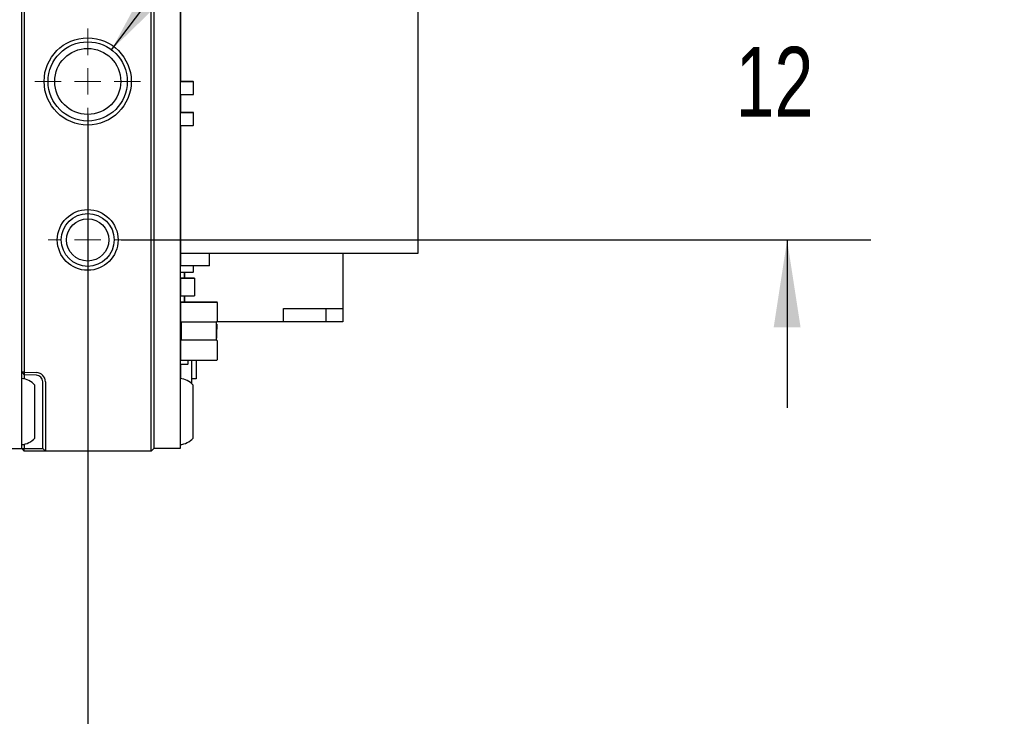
# Paper-space layout 'IX body' of a CAD drawing. Header units: millimetres. Extents: x 5 to 274, y 4 to 211.
# Tile 4 of 21: x 127 to 165, y 37 to 64. Entities that reach past the tile are written whole.
import ezdxf

# ---------------------------------------------------------------- set-up
doc = ezdxf.new("R2010")
doc.units = ezdxf.units.MM
doc.layers.add('DIMENSIONS', color=8, linetype='Continuous')
doc.styles.add('SLDTEXTSTYLE0', font='TXT', dxfattribs={"width": 0.75})
doc.styles.add('SLDTEXTSTYLE6', font='TXT', dxfattribs={"width": 0.678571})
doc.dimstyles.new('SLDDIMSTYLE11', dxfattribs={"dimtxt": 2.645833, "dimasz": 3.302, "dimexe": 0, "dimexo": 0.0625, "dimgap": 0.661458, "dimtad": 0, "dimtih": 1, "dimtoh": 1, "dimdec": 0, "dimrnd": 1e-09, "dimzin": 12, "dimdsep": 46, "dimtxsty": 'SLDTEXTSTYLE0', "dimsah": 1, "dimcen": 0.09, "dimadec": 0, "dimazin": 3, "dimtol": 1, "dimtp": 0.5, "dimtm": 0.5, "dimtfac": 1, "dimtdec": 1, "dimtmove": 0, "dimatfit": 0, "dimfxl": 1, "dimfrac": 2, "dimtolj": 1, "dimarcsym": 0})
doc.dimstyles.new('SLDDIMSTYLE8', dxfattribs={"dimtxt": 2.645833, "dimasz": 3.302, "dimexe": 0, "dimexo": 0.0625, "dimgap": 0.661458, "dimtad": 0, "dimtih": 1, "dimtoh": 1, "dimdec": 0, "dimrnd": 1e-09, "dimzin": 12, "dimdsep": 46, "dimtxsty": 'SLDTEXTSTYLE0', "dimsah": 1, "dimcen": 0.09, "dimadec": 0, "dimazin": 3, "dimtfac": 1, "dimtdec": 0, "dimtmove": 0, "dimatfit": 0, "dimfxl": 1, "dimfrac": 2, "dimtolj": 1, "dimtzin": 12, "dimarcsym": 0})
doc.dimstyles.new('SLDDIMSTYLE9', dxfattribs={"dimtxt": 2.645833, "dimasz": 3.302, "dimexe": 0, "dimexo": 0.0625, "dimgap": 0.661458, "dimtad": 0, "dimtih": 1, "dimtoh": 1, "dimdec": 6, "dimrnd": 1e-09, "dimzin": 12, "dimdsep": 46, "dimtxsty": 'SLDTEXTSTYLE0', "dimsah": 1, "dimcen": 0, "dimadec": 0, "dimazin": 3, "dimtfac": 1, "dimtofl": 0, "dimtmove": 0, "dimatfit": 3, "dimfxl": 1, "dimfrac": 2, "dimtolj": 1, "dimtzin": 12, "dimarcsym": 0})

# ---------------------------------------------------------------- blocks, each defined once
blk = doc.blocks.new('_D_47')
at = {"layer": 'DIMENSIONS'}
for p, q in [((156.542, 67.365), (156.542, 73.715)), ((131.319, 67.365), (159.717, 67.365)), ((131.319, 55.365), (159.717, 55.365)), ((156.542, 55.365), (156.542, 49.015))]:
    blk.add_line(p, q, dxfattribs=at)
for points in [[(156.542, 67.365), (157.05, 70.667), (156.034, 70.667)], [(156.542, 55.365), (156.034, 52.063), (157.05, 52.063)]]:
    blk.add_solid(points, dxfattribs=at)
at = {"layer": 'DIMENSIONS', "insert": (154.587, 62.674), "char_height": 2.6458, "attachment_point": 1, "style": 'SLDTEXTSTYLE0'}
blk.add_mtext('12', dxfattribs=at)
blk = doc.blocks.new('_D_49')
at = {"layer": 'DIMENSIONS'}
for p, q in [((130.049, 60.095), (130.049, 30.19)), ((118.049, 44.595), (118.049, 30.19)), ((118.049, 33.365), (111.699, 33.365)), ((130.049, 33.365), (136.399, 33.365))]:
    blk.add_line(p, q, dxfattribs=at)
for points in [[(118.049, 33.365), (114.747, 33.873), (114.747, 32.857)], [(130.049, 33.365), (133.351, 32.857), (133.351, 33.873)]]:
    blk.add_solid(points, dxfattribs=at)
at = {"layer": 'DIMENSIONS', "char_height": 2.6458, "attachment_point": 1, "style": 'SLDTEXTSTYLE0'}
for s, insert in [('12', (118.684, 34.674)), ('±0.5', (122.594, 34.674))]:
    blk.add_mtext(s, dxfattribs=dict(at, insert=insert))
blk = doc.blocks.new('SW_SYMBOL_HOLE_DEPTH')
at = {"layer": 'DIMENSIONS', "color": 0}
for p, q in [((0, 875), (800, 875)), ((400, 875), (400, 75)), ((100, 555), (400, 75)), ((700, 555), (400, 75))]:
    blk.add_line(p, q, dxfattribs=at)
blk = doc.blocks.new('_D_51')
at = {"layer": 'DIMENSIONS'}
for p, q in [((130.952, 62.563), (142.244, 77.549)), ((142.244, 77.549), (148.594, 77.549))]:
    blk.add_line(p, q, dxfattribs=at)
blk.add_solid([(130.952, 62.563), (133.345, 64.895), (132.533, 65.506)], dxfattribs=at)
at = {"layer": 'DIMENSIONS', "xscale": 0.0033796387, "yscale": 0.0033796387, "zscale": 0.0033796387}
blk.add_blockref('SW_SYMBOL_HOLE_DEPTH', (162.254, 75.814), dxfattribs=at)
at = {"layer": 'DIMENSIONS', "attachment_point": 1}
for s, insert, char_height, style in [('M3 - 6H', (148.594, 78.858), 2.6458, 'SLDTEXTSTYLE6'), ('3', (167.03, 78.858), 2.646, 'SLDTEXTSTYLE0'), ('MIN', (169.96, 78.858), 2.6458, 'SLDTEXTSTYLE0')]:
    blk.add_mtext(s, dxfattribs=dict(at, insert=insert, char_height=char_height, style=style))
blk = doc.blocks.new('SW_CENTERMARKSYMBOL_32')
at = {"color": 0, "linetype": 'Continuous', "lineweight": 18}
for p, q in [((0, 1), (0, 2)), ((0, 0), (0, 0.5)), ((-1, 0), (-2, 0)), ((0, 0), (-0.5, 0)), ((0, 0), (0, -0.5)), ((0, 0), (0.5, 0)), ((1, 0), (2, 0)), ((0, -1), (0, -2))]:
    blk.add_line(p, q, dxfattribs=at)
blk = doc.blocks.new('SW_CENTERMARKSYMBOL_33')
at = {"color": 0, "linetype": 'Continuous', "lineweight": 18}
for p, q in [((0, 1), (0, 1.5)), ((0, 0), (0, 0.5)), ((-1, 0), (-1.5, 0)), ((0, 0), (-0.5, 0)), ((0, 0), (0, -0.5)), ((0, 0), (0.5, 0)), ((1, 0), (1.5, 0)), ((0, -1), (0, -1.5))]:
    blk.add_line(p, q, dxfattribs=at)

psp = doc.layouts.new('IX body')

# ---------------------------------------------------------------- linework, layer by layer
at = {"color": 7, "linetype": 'Continuous', "lineweight": 25}
for p, q in [((127.5491738, 50.3691047), (127.5491738, 74.3654231)), ((127.5491738, 48.3654231), (127.5491738, 74.3654231)), ((127.6491738, 74.3654231), (127.6491738, 50.361992)), ((132.4491738, 48.3654231), (132.4491738, 74.3654231)), ((132.5491738, 74.3654231), (132.5491738, 48.3654231)), ((133.5491738, 74.3654231), (133.5491738, 48.3654231)), ((133.5636635, 65.8654209), (133.5636635, 61.3655362)), ((142.5636633, 54.8654226), (142.5636633, 65.8654209)), ((133.5536629, 63.4555384), (133.5536629, 62.9755384)), ((133.5636629, 63.4555384), (133.5536629, 63.4555384)), ((133.5536629, 62.9755385), (133.5536629, 62.9255353)), ((133.5636629, 62.9755384), (133.5536629, 62.9755384)), ((133.5636629, 62.9255353), (133.5536629, 62.9255353)), ((133.5536629, 61.3555361), (133.5536629, 60.8755361)), ((133.5636629, 61.3555361), (133.5536629, 61.3555361)), ((133.5536632, 61.3753405), (133.5536632, 61.3555362)), ((133.5636632, 61.3753405), (133.5536632, 61.3753405)), ((133.5636629, 61.3655361), (134.0436629, 61.3655361)), ((133.5636629, 61.3555361), (133.5636629, 61.3655361)), ((134.0436629, 61.3655361), (133.5636629, 61.3655361)), ((134.0436629, 61.3555361), (134.0436629, 61.3655361)), ((134.0436629, 61.3555361), (134.0536629, 61.3555361)), ((134.0536629, 60.8755361), (134.0536629, 61.3555361)), ((133.5636629, 60.8755361), (133.5536629, 60.8755361)), ((133.5636629, 60.8755361), (133.5636629, 60.8655361)), ((133.5636629, 60.8655361), (134.0436629, 60.8655361)), ((133.5636635, 60.8655362), (133.5636635, 60.19554)), ((134.0436629, 60.8755361), (134.0536629, 60.8755361)), ((134.0436629, 60.8655361), (134.0436629, 60.8755361)), ((133.5536629, 60.565539), (133.5536629, 60.18554)), ((133.5636629, 60.565539), (133.5536629, 60.565539)), ((133.5536629, 60.1855398), (133.5536629, 59.7055398)), ((133.5636629, 60.1855398), (133.5536629, 60.1855398)), ((133.5636629, 60.1955398), (134.0436629, 60.1955398)), ((133.5636629, 60.1855398), (133.5636629, 60.1955398)), ((134.0436629, 60.1955398), (133.5636629, 60.1955398)), ((134.0436629, 60.1855398), (134.0436629, 60.1955398)), ((134.0436629, 60.1855398), (134.0536629, 60.1855398)), ((134.0536629, 59.7055398), (134.0536629, 60.1855398)), ((133.5536629, 59.70554), (133.5536629, 59.5403473)), ((133.5636629, 59.7055398), (133.5536629, 59.7055398)), ((133.5636629, 59.7055398), (133.5636629, 59.6955398)), ((133.5636629, 59.6955398), (134.0436629, 59.6955398)), ((133.5636635, 59.69554), (133.5636635, 54.8654226)), ((134.0436629, 59.7055398), (134.0536629, 59.7055398)), ((134.0436629, 59.6955398), (134.0436629, 59.7055398)), ((133.5536629, 59.5403473), (133.5636629, 59.5403473)), ((133.5536629, 58.9403473), (133.5536629, 58.7503473)), ((133.5636629, 58.9403473), (133.5536629, 58.9403473)), ((133.5536629, 58.9403473), (133.5636629, 58.9403473)), ((133.5536629, 56.0655028), (133.5536629, 55.8755028)), ((133.5536629, 55.8755028), (133.5636629, 55.8755028)), ((133.5536629, 55.2755028), (133.5536629, 55.0855028)), ((133.5636629, 55.2755028), (133.5536629, 55.2755028)), ((133.5536629, 55.2755028), (133.5536629, 55.2755028)), ((133.5536629, 55.2755028), (133.5636629, 55.2755028)), ((133.5636635, 54.8654226), (133.5636635, 54.3854241)), ((133.5636635, 54.8654226), (142.5636633, 54.8654226)), ((134.6636639, 54.3854241), (134.6636639, 54.8654226)), ((139.7136611, 54.8654226), (139.7136611, 52.7653182)), ((133.5536629, 54.6355387), (133.5536629, 54.1555387)), ((133.5636629, 54.6355387), (133.5536629, 54.6355387)), ((133.5636629, 54.1555387), (133.5536629, 54.1555387)), ((133.5636629, 54.1555387), (133.5636629, 54.1455387)), ((133.5636629, 54.1455387), (134.0436629, 54.1455387)), ((134.6636639, 54.3854241), (133.5636635, 54.3854241)), ((133.7136609, 53.9229249), (133.7136609, 54.1455388)), ((133.7136611, 54.1455388), (133.7136611, 53.9229249)), ((134.0436629, 54.1555387), (134.0536629, 54.1555387)), ((134.0436629, 54.1455387), (134.0436629, 54.1555387)), ((134.0536629, 54.1555387), (134.0536629, 54.3854241)), ((133.5536629, 53.8655401), (133.5536629, 53.3855401)), ((133.5636629, 53.8655401), (133.5536629, 53.8655401)), ((133.5636635, 53.9229249), (133.5636635, 53.9229248)), ((134.0936635, 53.9229249), (133.5636635, 53.9229249)), ((133.5636635, 53.9229248), (133.5636635, 53.2479248)), ((133.5636635, 53.9229248), (134.0936635, 53.9229248)), ((134.0936635, 53.9229248), (134.0936635, 53.9229249)), ((134.0936635, 53.9229248), (134.0936635, 53.2479248)), ((133.5636629, 53.3855401), (133.5536629, 53.3855401)), ((133.5636635, 53.2479248), (134.0936635, 53.2479248)), ((133.5636635, 52.2957465), (133.5636635, 52.9854265)), ((133.5636636, 52.9854265), (133.5636636, 52.2957465)), ((133.5938235, 53.0155865), (134.9335035, 53.0155865)), ((134.9335036, 53.0155865), (133.5938236, 53.0155865)), ((133.7136609, 53.0155865), (133.7136609, 53.2479248)), ((133.7136611, 53.2479248), (133.7136611, 53.0155865)), ((134.9548299, 53.0067528), (134.9548299, 53.0067529)), ((134.9636636, 52.2957465), (134.9636636, 52.9854265)), ((133.5636609, 52.7653183), (133.563661, 52.7653182)), ((137.4636611, 52.7653182), (139.7136611, 52.7653182)), ((137.4636611, 52.2653182), (137.4636611, 52.7653182)), ((139.0636611, 52.7653182), (139.0636611, 52.2653182)), ((139.7136611, 52.7653182), (139.7136611, 52.2653182)), ((133.5636609, 52.5653183), (133.563661, 52.5653182)), ((133.5724972, 52.2744202), (133.5724972, 52.2744201)), ((133.5938235, 52.2655865), (133.5938235, 51.5655865)), ((133.5938236, 52.2655865), (133.6216154, 52.2655865)), ((133.5938236, 51.5655865), (133.5938236, 52.2655865)), ((133.6216154, 52.2655865), (133.6239836, 52.2655865)), ((133.6239836, 52.2655865), (134.9033436, 52.2655865)), ((134.9078653, 52.2655865), (134.9335036, 52.2655865)), ((134.9335036, 51.5655865), (134.9335036, 52.2655865)), ((137.4636611, 52.2653182), (134.9335036, 52.2653182)), ((139.0636611, 52.2653182), (137.4636611, 52.2653182)), ((139.7136611, 52.2653182), (139.0636611, 52.2653182)), ((134.9335035, 52.1471074), (134.9335035, 52.1229886)), ((134.9335035, 52.0933656), (134.9335035, 52.1174913)), ((134.9335035, 52.0686833), (134.9335035, 52.0630684)), ((134.9335035, 52.0271094), (134.9335035, 52.0197319)), ((134.9335035, 52.0018833), (134.9335035, 51.9719851)), ((134.9335035, 51.9722735), (134.9335035, 51.9231646)), ((134.9335035, 51.9455594), (134.9335035, 51.9722735)), ((134.9335035, 51.9194269), (134.9335035, 51.9562736)), ((134.9335035, 51.9234261), (134.9335035, 51.9194269)), ((134.9335035, 51.9006309), (134.9335035, 51.8740484)), ((134.9335035, 51.8954415), (134.9335035, 51.9006309)), ((134.9335035, 51.854936), (134.9335035, 51.8791401)), ((134.9335035, 52.1813501), (134.9385036, 52.1813501)), ((134.9335035, 52.1813501), (134.9335035, 52.1755793)), ((134.9335035, 52.0772213), (134.9335035, 52.0717302)), ((134.9335035, 52.0382224), (134.9335035, 52.0325941)), ((134.9335035, 52.0144116), (134.9385036, 52.0144116)), ((134.9335035, 52.0018833), (134.9335035, 52.0144116)), ((134.9335035, 52.0018833), (134.9385036, 52.0018833)), ((134.9385036, 51.9562736), (134.9335035, 51.9562736)), ((134.9385036, 51.9234261), (134.9335035, 51.9234261)), ((134.9385036, 51.8791401), (134.9335035, 51.8791401)), ((134.9335035, 51.8687676), (134.9335035, 51.8631457)), ((134.9385036, 51.8687676), (134.9335035, 51.8687676)), ((134.9335035, 51.8547722), (134.9335035, 51.8492811)), ((134.9385036, 52.1174913), (134.9385035, 52.0933656)), ((134.9385035, 52.0686833), (134.9385035, 52.0197319)), ((134.9385036, 52.0144116), (134.9385035, 51.9845001)), ((134.9385035, 51.9455594), (134.9385036, 51.9722735)), ((134.9385035, 51.9194269), (134.9385036, 51.9562736)), ((134.9385035, 51.8954415), (134.9385036, 51.9006309)), ((134.9385035, 51.854936), (134.9385036, 51.8791401)), ((134.9385035, 51.7972891), (134.9385035, 51.854936)), ((134.9385036, 52.1813501), (134.9385036, 52.0144116)), ((134.9385036, 52.0772213), (134.9385036, 52.0325941)), ((134.9385036, 51.9562736), (134.9385036, 52.0018833)), ((134.9385036, 51.8791401), (134.9385036, 51.9234261)), ((134.9385036, 51.7919426), (134.9385036, 51.8687676)), ((134.9385036, 51.810138), (134.9385036, 51.8547722)), ((133.5636635, 51.5854272), (133.5636635, 51.5354265)), ((133.5938235, 51.5854272), (133.5636635, 51.5854272)), ((133.5636635, 50.8457465), (133.5636635, 51.5354265)), ((133.5636636, 51.5354265), (133.5636636, 50.8457465)), ((133.6239836, 51.5655865), (133.5938236, 51.5655865)), ((134.9033436, 51.5655865), (133.6239836, 51.5655865)), ((134.9335036, 51.5655865), (134.9033436, 51.5655865)), ((134.9335035, 51.8046533), (134.9335035, 51.7972891)), ((134.9335035, 51.7270114), (134.9335035, 51.7504162)), ((134.9335035, 51.7187751), (134.9335035, 51.6961106)), ((134.9335035, 51.6961106), (134.9335035, 51.6799268)), ((134.9335035, 51.6503565), (134.9335035, 51.6802417)), ((134.9385035, 51.6503565), (134.9335035, 51.6503565)), ((134.9335035, 51.8157663), (134.9335035, 51.810138)), ((134.9335035, 51.7755575), (134.9335035, 51.7919426)), ((134.9385036, 51.7919426), (134.9335035, 51.7919426)), ((134.9385036, 51.7755575), (134.9335035, 51.7755575)), ((134.9335035, 51.7755575), (134.9335035, 51.7270114)), ((134.9385036, 51.741335), (134.9335035, 51.741335)), ((134.9335035, 51.6971398), (134.9335035, 51.741335)), ((134.9335035, 51.7098515), (134.9335035, 51.6971398)), ((134.9385036, 51.7098515), (134.9335035, 51.7098515)), ((134.9335035, 51.6802417), (134.9385036, 51.6802417)), ((134.9385035, 51.7620182), (134.9385036, 51.7919426)), ((134.9385036, 51.7270114), (134.9385035, 51.7504162)), ((134.9385035, 51.6503565), (134.9385036, 51.6802417)), ((134.9385036, 51.741335), (134.9385036, 51.7755575)), ((134.9385036, 51.6971398), (134.9385036, 51.741335)), ((134.9385036, 51.6802417), (134.9385036, 51.7098515)), ((134.9548299, 51.5567528), (134.9548299, 51.5567529)), ((134.9636636, 50.8457465), (134.9636636, 51.5354265)), ((133.5536632, 51.2563434), (133.5536632, 51.1163434)), ((133.5536632, 51.1163434), (133.5636632, 51.1163434)), ((133.5536632, 50.8163434), (133.5536632, 50.6763434)), ((133.5636632, 50.8163434), (133.5536632, 50.8163434)), ((133.5536632, 50.8163434), (133.5636632, 50.8163434)), ((133.5636632, 50.8163434), (133.5636632, 50.8457465)), ((133.5871092, 50.8163434), (133.5636632, 50.8163434)), ((133.5636632, 50.8163434), (133.5871092, 50.8163434)), ((133.5724972, 50.8244202), (133.5724972, 50.8244201)), ((133.5938236, 50.8155865), (134.9335036, 50.8155865)), ((133.8536632, 50.6763434), (133.8536632, 50.8155865)), ((133.9936627, 49.9217609), (133.9936627, 50.8155865)), ((134.1636623, 50.8155865), (134.1636623, 50.1054249)), ((127.5491738, 50.3691047), (127.6491129, 50.2619331)), ((127.6491738, 50.361992), (127.5491738, 50.3691047)), ((127.6491738, 50.361992), (127.6491129, 50.2619331)), ((127.6491738, 50.361992), (128.1113886, 50.3458511)), ((133.5536632, 50.6655059), (133.5536632, 50.5255059)), ((133.5536632, 50.5255059), (133.5636632, 50.5255059)), ((133.5636632, 50.6763434), (133.5636632, 50.6663434)), ((133.5636632, 50.6663434), (133.8436632, 50.6663434)), ((133.5636635, 50.6663434), (133.5636635, 50.1140942)), ((133.8436632, 50.6663434), (133.8436632, 50.6763434)), ((128.1078987, 50.245912), (127.6491129, 50.2619331)), ((127.6491129, 50.2619331), (127.6491129, 50.1004026)), ((128.3491738, 48.3654231), (128.3491738, 49.9960643)), ((128.4491738, 49.9960643), (128.4491738, 48.3654231)), ((133.5536632, 50.2255059), (133.5536632, 50.1150417)), ((133.5636632, 50.2255059), (133.5536632, 50.2255059)), ((133.5536632, 50.2255059), (133.5536632, 50.2255059)), ((133.5536632, 50.2255059), (133.5636632, 50.2255059)), ((134.1636623, 50.1054249), (133.9936627, 50.1054249)), ((128.0491738, 47.8654231), (128.0491738, 49.8654231)), ((134.0491738, 47.8654231), (134.0491738, 49.8654231)), ((127.5491738, 47.4654231), (127.5491738, 48.3654231)), ((128.3491738, 47.4654231), (128.3491738, 48.3654231)), ((128.4491738, 48.3654231), (128.4491738, 47.3654231)), ((132.4491738, 47.3654231), (132.4491738, 48.3654231)), ((132.5491738, 48.3654231), (132.5491738, 47.4654231)), ((133.5491738, 48.3654231), (133.5491738, 47.4654231)), ((126.5491738, 47.4654231), (127.5491738, 47.4654231)), ((127.5491738, 47.4654231), (127.6491129, 47.4654231)), ((127.5491738, 47.4654231), (127.6491738, 47.3654231)), ((127.6491129, 47.6304436), (127.6491129, 47.4654231)), ((127.6491129, 47.4654231), (128.1078987, 47.4654231)), ((127.6491738, 47.3654231), (127.6491129, 47.4654231)), ((128.1113886, 47.3654231), (127.6491738, 47.3654231)), ((128.1078987, 47.4654231), (128.3491738, 47.4654231)), ((128.4491738, 47.3654231), (128.1113886, 47.3654231)), ((128.3491738, 47.4654231), (128.4491738, 47.3654231)), ((132.4491738, 47.3654231), (128.4491738, 47.3654231)), ((132.4491738, 47.3654231), (132.5491738, 47.4654231)), ((133.5491738, 47.4654231), (132.5491738, 47.4654231))]:
    psp.add_line(p, q, dxfattribs=at)
for centre, radius in [((130.0491738, 61.3654231), 1.65), ((130.0491738, 61.3654231), 1.5), ((130.0491738, 61.3654231), 1.25), ((130.0491738, 55.3654231), 1.15), ((130.0491738, 55.3654231), 1), ((130.0491738, 55.3654231), 0.8)]:
    psp.add_circle(centre, radius, dxfattribs=at)
for centre, radius, start, end in [((133.5636629, 63.4555384), 0.01, 90, 180), ((133.5636629, 63.4555384), 0.01, 90, 180), ((133.5636629, 62.9755384), 0.01, 180, 270), ((133.5636629, 62.9255353), 0.01, 180, 270), ((133.5636629, 61.3555361), 0.01, 90, 180), ((133.5636629, 61.3555361), 0.01, 90, 180), ((133.5636632, 61.3753405), 0.01, 90, 180), ((133.5636632, 61.3753405), 0.01, 90, 180), ((134.0436629, 61.3555361), 0.01, 0, 90), ((134.0436629, 61.3555361), 0.01, 0, 90), ((133.5636629, 60.8755361), 0.01, 180, 270), ((134.0436629, 60.8755361), 0.01, 270, 0), ((133.5636629, 60.565539), 0.01, 90, 180), ((133.5636629, 60.565539), 0.01, 90, 180), ((133.5636629, 60.1855398), 0.01, 90, 180), ((133.5636629, 60.1855398), 0.01, 90, 180), ((134.0436629, 60.1855398), 0.01, 0, 90), ((134.0436629, 60.1855398), 0.01, 0, 90), ((133.5636629, 59.7055398), 0.01, 180, 270), ((134.0436629, 59.7055398), 0.01, 270, 0), ((133.5636629, 58.7503473), 0.01, 180, 270), ((133.5636629, 56.0655028), 0.01, 90, 180), ((133.5636629, 56.0655028), 0.01, 90, 180), ((133.5636629, 55.0855028), 0.01, 180, 270), ((133.5636629, 54.6355387), 0.01, 90, 180), ((133.5636629, 54.6355387), 0.01, 90, 180), ((133.5636629, 54.1555387), 0.01, 180, 270), ((134.0436629, 54.1555387), 0.01, 270, 360), ((133.5636629, 53.8655402), 0.01, 90, 180), ((133.5636629, 53.8655401), 0.01, 90, 180), ((133.5636629, 53.3855401), 0.01, 180, 270), ((133.5938235, 52.9854265), 0.03016, 90, 179.9999975), ((133.5938236, 52.9854265), 0.03016, 90, 179.9999975), ((134.9335035, 52.9854265), 0.03016, 45, 90), ((134.9335036, 52.9854265), 0.03016, 0.0000025, 90), ((133.5938235, 52.2957465), 0.03016, 179.9999975, 225), ((133.5938236, 52.2957465), 0.03016, 179.9999975, 270), ((134.9335036, 52.2957465), 0.03016, 270, 359.9999975), ((133.5938235, 51.5354265), 0.03016, 90, 179.9999975), ((133.5938236, 51.5354265), 0.03016, 90, 179.9999975), ((134.9335035, 51.5354265), 0.03016, 45, 90), ((134.9335036, 51.5354265), 0.03016, 0.0000025, 90), ((133.5636632, 51.2563434), 0.01, 90, 180), ((133.5636632, 51.2563434), 0.01, 90, 180), ((133.5938235, 50.8457465), 0.03016, 179.9999975, 225), ((133.5938236, 50.8457465), 0.03016, 179.9999975, 270), ((134.9335036, 50.8457465), 0.03016, 270, 0.0000025), ((133.5636632, 50.6763434), 0.01, 180, 270), ((133.5636632, 50.6655059), 0.01, 147.21013801, 180), ((133.5636632, 50.6655059), 0.01, 147.21017972, 180), ((133.8436632, 50.6763434), 0.01, 270, 0), ((127.4879263, 49.3679281), 0.75, 41.55407748, 85.31582017), ((128.0991738, 49.9960643), 0.25, 0, 88), ((128.0991738, 49.9960643), 0.35, 0, 88), ((133.4879263, 49.3679281), 0.75, 41.55407748, 85.31582017), ((127.4879263, 48.3629181), 0.75, 274.68417983, 318.44592252), ((133.4879263, 48.3629181), 0.75, 274.68417983, 318.44592252)]:
    psp.add_arc(centre, radius, start, end, dxfattribs=at)

# ---------------------------------------------------------------- block references
at = {"color": 7, "linetype": 'Continuous', "lineweight": 0}
for name, p in [('SW_CENTERMARKSYMBOL_32', (130.0491738, 61.3654231)), ('SW_CENTERMARKSYMBOL_33', (130.0491738, 55.3654231))]:
    psp.add_blockref(name, p, dxfattribs=at)

# ---------------------------------------------------------------- dimensions: what is measured, and where the dimension line sits
at = {"layer": 'DIMENSIONS'}
dim = psp.add_diameter_dim_2p(p1=(129.1464929, 60.1674385), p2=(130.9518548, 62.5634077), text='M3 - 6H {\\fGDT;x} 3\\P', dimstyle='SLDDIMSTYLE9', override={"dimpost": '<>'}, dxfattribs=at)
dim.commit()
dim.dimension.update_dxf_attribs({"geometry": '_D_51', "text_midpoint": (162.5950905, 77.5493175), "dimtype": 163})
dim = psp.add_linear_dim(base=(156.5415511, 55.3654231), p1=(130.0491738, 67.3654231), p2=(130.0491738, 55.3654231), angle=90, dimstyle='SLDDIMSTYLE8', dxfattribs=at)
dim.commit()
dim.dimension.update_dxf_attribs({"geometry": '_D_47', "text_midpoint": (156.5415511, 61.3654231), "dimtype": 160})
dim = psp.add_linear_dim(base=(130.0491738, 33.3654231), p1=(118.0491738, 45.8654231), p2=(130.0491738, 61.3654231), dimstyle='SLDDIMSTYLE11', dxfattribs=at)
dim.commit()
dim.dimension.update_dxf_attribs({"geometry": '_D_49', "text_midpoint": (124.0491738, 33.3654231), "dimtype": 160})

doc.saveas('drawing.dxf')
